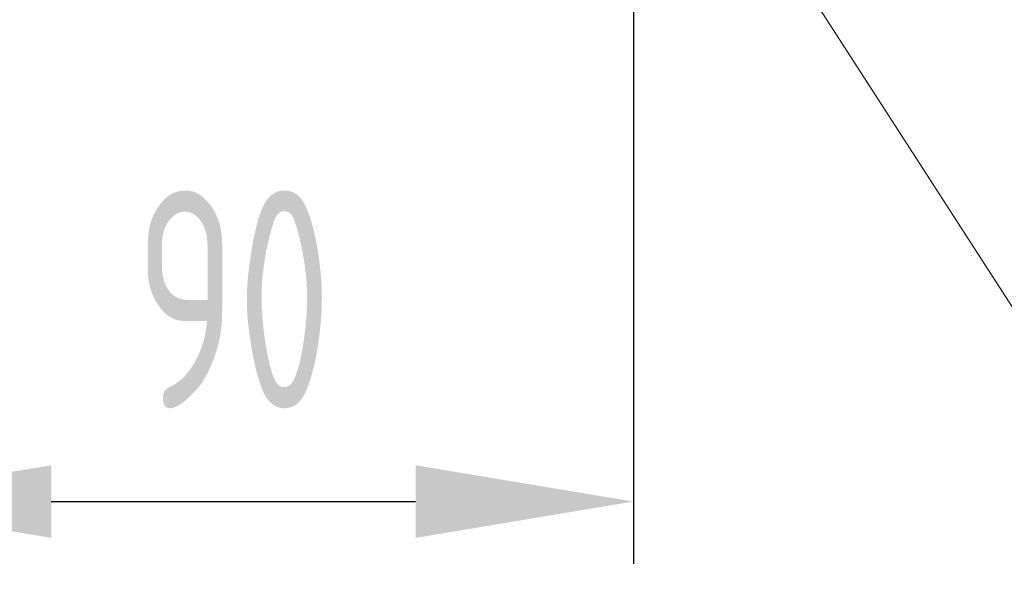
# Model space of a CAD drawing. Header units: millimetres. Extents: x 176 to 9387, y -11044 to -3322.
# Tile 133 of 256: x 6884 to 6995, y -10379 to -10317. Entities that reach past the tile are written whole.
import ezdxf

# ---------------------------------------------------------------- set-up
doc = ezdxf.new("R2010")
doc.units = ezdxf.units.MM
doc.header["$LTSCALE"] = 0.3175
doc.layers.add('7标注层', color=4, linetype='Continuous', lineweight=13)
doc.styles.add('PC_TEXTSTYLE', font='ISOCP.SHX', dxfattribs={"width": 0.707, "bigfont": 'GBCBIG.SHX'})
doc.dimstyles.new('GB_LINEAR', dxfattribs={"dimtxt": 3.5, "dimasz": 3.5, "dimexe": 1, "dimexo": 0, "dimgap": 1.5, "dimtad": 1, "dimdsep": 46, "dimtxsty": 'PC_TEXTSTYLE', "dimcen": 0, "dimclrd": 256, "dimclrt": 3, "dimadec": 0, "dimazin": 2, "dimtp": 0.1, "dimtm": 0.1, "dimtfac": 0.71, "dimtdec": 3, "dimtmove": 0, "dimatfit": 3, "dimfxl": 1, "dimtfill": 1, "dimarcsym": 0})

# ---------------------------------------------------------------- blocks, each defined once
blk = doc.blocks.new('*D56')
at = {"layer": '7标注层', "color": 0, "lineweight": -2, "transparency": 16777216}
for p, q in [((6863.38, -10293.87), (6863.38, -10377.87)), ((6953.38, -10293.87), (6953.38, -10377.87))]:
    blk.add_line(p, q, dxfattribs=at)
at = {"layer": '7标注层', "lineweight": -2, "transparency": 16777216}
blk.add_line((6887.88, -10370.87), (6928.88, -10370.87), dxfattribs=at)
at = {"layer": '7标注层', "transparency": 16777216}
for points in [[(6887.88, -10366.79), (6887.88, -10374.96), (6863.38, -10370.87)], [(6928.88, -10374.96), (6928.88, -10366.79), (6953.38, -10370.87)]]:
    blk.add_solid(points, dxfattribs=at)
at = {"layer": 'Defpoints', "color": 0, "transparency": 16777216}
for p in [(6863.38, -10293.87), (6953.38, -10293.87), (6953.38, -10370.87)]:
    blk.add_point(p, dxfattribs=at)
at = {"layer": '7标注层', "color": 3, "transparency": 16777216, "insert": (6908.38, -10348.12), "char_height": 24.5, "attachment_point": 5, "style": 'PC_TEXTSTYLE', "bg_fill": 3, "box_fill_scale": 1.1, "bg_fill_color": 257, "bg_fill_transparency": 0}
blk.add_mtext('90', dxfattribs=at)

msp = doc.modelspace()

# ---------------------------------------------------------------- linework, layer by layer
at = {"layer": '7标注层', "color": 4, "lineweight": 0}
msp.add_line((6970.58157, -10309.56817), (7015.25083, -10378.83168), dxfattribs=at)

# ---------------------------------------------------------------- dimensions: what is measured, and where the dimension line sits
at = {"layer": '7标注层'}
dim = msp.add_linear_dim(base=(6953.38302, -10370.87479), p1=(6863.38302, -10293.87479), p2=(6953.38302, -10293.87479), dimstyle='GB_LINEAR', override={"dimscale": 7, "dimgap": 1.5, "dimtad": 1, "dimjust": 0, "dimdec": 2, "dimlfac": 1, "dimse1": 0, "dimse2": 0, "dimsd1": 0, "dimsd2": 0, "dimclrd": 256, "dimclre": 0, "dimtofl": 1}, dxfattribs=at)
dim.commit()
dim.dimension.update_dxf_attribs({"geometry": '*D56', "text_midpoint": (6908.38302, -10348.12479)})

doc.saveas('drawing.dxf')
